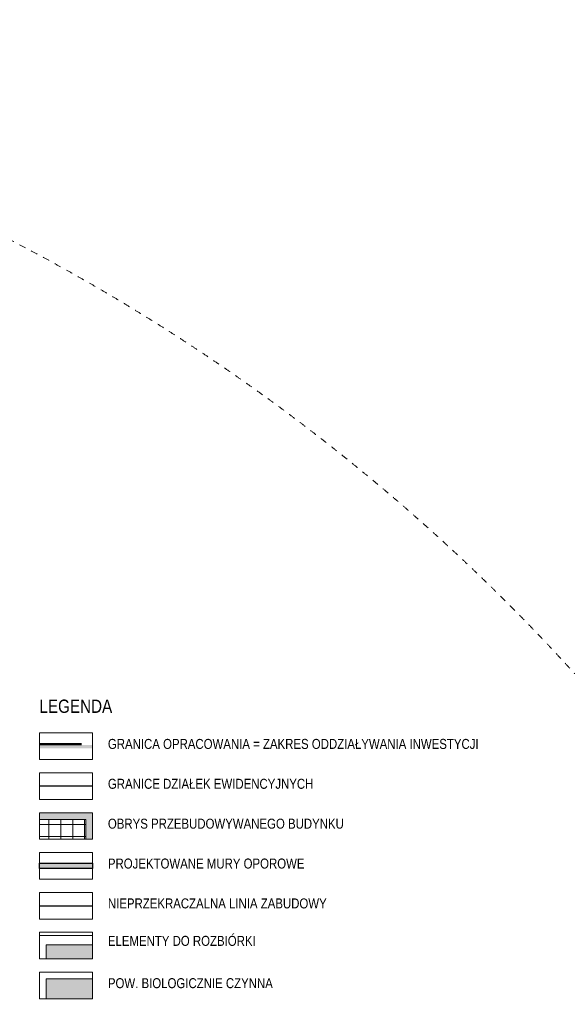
# Model space of a CAD drawing. Header units: millimetres. Extents: x -1155795 to 240441, y -422828 to 463730.
# Tile 65 of 66: x 158017 to 199229, y 63224 to 137304. Entities that reach past the tile are written whole.
import ezdxf

# ---------------------------------------------------------------- set-up
doc = ezdxf.new("R2010")
doc.units = ezdxf.units.MM
doc.header["$MEASUREMENT"] = 0
doc.linetypes.add('Dashed 1_500', pattern=[1000, 500, -500])
doc.linetypes.add('Long Dashed', pattern=[5291.666508, 3174.999952, -2116.666555])
for name, color, linetype, lineweight in [('0_Nr_pióra__1', 7, 'Continuous', 13), ('Nowe_0_Nr_pióra__1', 7, 'Continuous', 13), ('Nowe_0_Nr_pióra__27', 7, 'Continuous', 25), ('Nowe_0_Nr_pióra__38', 30, 'Continuous', 13), ('Nowe_0_Nr_pióra__60', 230, 'Continuous', 13), ('Nowe_2D Drafting - General_Nr_pióra__1', 7, 'Continuous', 13), ('Nowe_2D Drafting - General_Nr_pióra__22', 7, 'Continuous', 25), ('Nowe_2D Drafting - General_Nr_pióra__38', 30, 'Continuous', 13), ('Nowe_2D Drafting - General_Nr_pióra__60', 230, 'Continuous', 13)]:
    doc.layers.add(name, color=color, linetype=linetype, lineweight=lineweight)
for name, color, linetype, lineweight, true_color in [('0_Nr_pióra__99', 7, 'Continuous', 0, 0xaad2ff), ('Nowe_2D Drafting - General_Nr_pióra__101', 7, 'Continuous', 13, 0x4c4c4c), ('Nowe_2D Drafting - General_Nr_pióra__78', 7, 'Continuous', 13, 0x00bb5e), ('Nowe_2D Drafting - General_Nr_pióra__81', 7, 'Continuous', 13, 0x4c4c4c)]:
    doc.layers.add(name, color=color, linetype=linetype, lineweight=lineweight, true_color=true_color)
doc.styles.add('STYL_AUTOMATYCZNY_12', font='Arial Narrow.ttf')
doc.linetypes.add('nieprzekraczalna linia zabudowy', pattern='A,0,[3,-2. PZT (5)1.Shx,S=39.68254,R=0,X=0,Y=0.425],-5000,0', length=5000)
doc.linetypes.add('X (1_500)', pattern='A,0,[1,-2. PZT (5)1.Shx,S=19.84127,R=0,X=0,Y=0],-2500,0', length=2500)

msp = doc.modelspace()

# ---------------------------------------------------------------- hatches: boundary and pattern name
at = {"layer": 'Nowe_2D Drafting - General_Nr_pióra__1', "linetype": 'Continuous', "lineweight": 0, "true_color": 0x000000}
msp.add_hatch(color=178, dxfattribs=at).paths.add_polyline_path([(163505, 77641), (163505, 75641), (163005, 75641), (163005, 77141), (159505, 77141), (159505, 77641)])
at = {"layer": 'Nowe_2D Drafting - General_Nr_pióra__101', "linetype": 'Continuous', "lineweight": 0, "true_color": 0x131313}
msp.add_hatch(color=168, dxfattribs=at).paths.add_polyline_path([(159505, 73841), (163505, 73841), (163505, 73441), (159505, 73441)])
at = {"layer": 'Nowe_2D Drafting - General_Nr_pióra__38', "linetype": 'Continuous', "lineweight": 0, "true_color": 0x3f2000}
msp.add_hatch(color=38, dxfattribs=at).paths.add_polyline_path([(160005, 67691), (163505, 67691), (163505, 66641), (160005, 66641)])
at = {"layer": 'Nowe_2D Drafting - General_Nr_pióra__60', "linetype": 'Continuous', "lineweight": 0, "true_color": 0x7f0040}
msp.add_hatch(color=236, dxfattribs=at).paths.add_polyline_path([(163505, 82741), (159505, 82741), (159505, 82491), (163505, 82491)])
at = {"layer": 'Nowe_2D Drafting - General_Nr_pióra__78', "linetype": 'Continuous', "lineweight": 0, "true_color": 0x002e17}
msp.add_hatch(color=158, dxfattribs=at).paths.add_polyline_path([(160005, 65141), (160005, 63641), (163505, 63641), (163505, 65141)])
at = {"layer": 'Nowe_2D Drafting - General_Nr_pióra__81', "linetype": 'Continuous', "lineweight": 13, "true_color": 0x4c4c4c}
h = msp.add_hatch(dxfattribs=at)
h.set_pattern_fill('Grid_90x90', color=59, style=0, pattern_type=2)
h.set_pattern_definition([(0, (161105.9, 76741.1), (0, 900), []), (90, (161105.9, 76741.1), (-900, 0), [])])
h.paths.add_polyline_path([(163005, 77141), (163005, 75641), (159505, 75641), (159505, 77141)])

# ---------------------------------------------------------------- linework, layer by layer
at = {"layer": '0_Nr_pióra__99', "color": 141, "linetype": 'Dashed 1_500', "lineweight": 0, "true_color": 0xaad2ff}
msp.add_circle((88699, -12696), 150000, dxfattribs=at)
at = {"layer": 'Nowe_0_Nr_pióra__1', "color": 7, "linetype": 'Continuous', "lineweight": 13, "flags": 128}
for points in [[(159505, 83641), (163505, 83641), (163505, 81641), (159505, 81641)], [(159505, 80641), (163505, 80641), (163505, 78641), (159505, 78641)], [(159505, 77641), (163505, 77641), (163505, 75641), (159505, 75641)], [(159505, 74641), (163505, 74641), (163505, 72641), (159505, 72641)], [(159505, 71641), (163505, 71641), (163505, 69641), (159505, 69641)], [(159505, 68641), (163505, 68641), (163505, 66641), (159505, 66641)], [(159505, 65641), (163505, 65641), (163505, 63641), (159505, 63641)]]:
    msp.add_lwpolyline(points, close=True, dxfattribs=at)
at = {"layer": 'Nowe_0_Nr_pióra__27', "color": 7, "linetype": 'nieprzekraczalna linia zabudowy', "lineweight": 25}
msp.add_line((159505, 70641), (163505, 70641), dxfattribs=at)
at = {"layer": 'Nowe_0_Nr_pióra__27', "color": 7, "linetype": 'Continuous', "lineweight": 25}
msp.add_lwpolyline([(163505, 79641), (159505, 79641)], dxfattribs=at)
at = {"layer": 'Nowe_0_Nr_pióra__38', "color": 30, "linetype": 'X (1_500)', "lineweight": 13}
msp.add_lwpolyline([(159505, 68391), (163505, 68391)], dxfattribs=at)
at = {"layer": 'Nowe_0_Nr_pióra__60', "color": 230, "linetype": 'Long Dashed', "lineweight": 13}
for points in [[(159505, 82841), (163505, 82841)], [(159505, 82791), (163505, 82791)], [(159505, 82741), (163505, 82741)]]:
    msp.add_lwpolyline(points, dxfattribs=at)
at = {"layer": 'Nowe_2D Drafting - General_Nr_pióra__1', "color": 7, "linetype": 'Continuous', "lineweight": 13, "flags": 128}
msp.add_lwpolyline([(163505, 77641), (163505, 75641), (163005, 75641), (163005, 77141), (159505, 77141), (159505, 77641)], close=True, dxfattribs=at)
at = {"layer": 'Nowe_2D Drafting - General_Nr_pióra__101', "color": 59, "linetype": 'Continuous', "lineweight": 13, "true_color": 0x4c4c4c, "flags": 128}
msp.add_lwpolyline([(160005, 65141), (160005, 63641), (163505, 63641), (163505, 65141)], close=True, dxfattribs=at)
at = {"layer": 'Nowe_2D Drafting - General_Nr_pióra__22', "color": 7, "linetype": 'Continuous', "lineweight": 25, "flags": 128}
msp.add_lwpolyline([(159505, 73841), (163505, 73841), (163505, 73441), (159505, 73441)], close=True, dxfattribs=at)
at = {"layer": 'Nowe_2D Drafting - General_Nr_pióra__38', "color": 30, "linetype": 'X (1_500)', "lineweight": 13, "flags": 128}
msp.add_lwpolyline([(160005, 67691), (163505, 67691), (163505, 66641), (160005, 66641)], close=True, dxfattribs=at)

# ---------------------------------------------------------------- texts
at = {"layer": '0_Nr_pióra__1', "color": 7, "linetype": 'Continuous', "lineweight": 13, "insert": (159505, 86150), "char_height": 1000, "attachment_point": 1, "style": 'STYL_AUTOMATYCZNY_12'}
msp.add_mtext('\\A1;{\\pql;\\fArial Narrow|b0|i0|c0|p0;\\W1.000000;LEGENDA}', dxfattribs=at)
at = {"layer": 'Nowe_0_Nr_pióra__1', "color": 7, "linetype": 'Continuous', "lineweight": 13, "char_height": 750, "attachment_point": 1, "style": 'STYL_AUTOMATYCZNY_12'}
for s, insert in [('\\A1;{\\pql;\\fArial Narrow|b0|i0|c0|p0;\\W1.000000;GRANICA OPRACOWANIA = ZAKRES ODDZIAŁYWANIA INWESTYCJI}', (164655, 83190)), ('\\A1;{\\pql;\\fArial Narrow|b0|i0|c0|p0;\\W1.000000;GRANICE DZIAŁEK EWIDENCYJNYCH}', (164655, 80190)), ('\\A1;{\\pql;\\fArial Narrow|b0|i0|c0|p0;\\W1.000000;OBRYS PRZEBUDOWYWANEGO BUDYNKU}', (164655, 77190)), ('\\A1;{\\pql;\\fArial Narrow|b0|i0|c0|p0;\\W1.000000;PROJEKTOWANE MURY OPOROWE}', (164655, 74190)), ('\\A1;{\\pql;\\fArial Narrow|b0|i0|c0|p0;\\W1.000000;NIEPRZEKRACZALNA LINIA ZABUDOWY}', (164655, 71190)), ('\\A1;{\\pql;\\fArial Narrow|b0|i0|c0|p0;\\W1.000000;ELEMENTY DO ROZBIÓRKI}', (164655, 68373)), ('\\A1;{\\pql;\\fArial Narrow|b0|i0|c0|p0;\\W1.000000;POW. BIOLOGICZNIE CZYNNA}', (164655, 65190))]:
    msp.add_mtext(s, dxfattribs=dict(at, insert=insert))

doc.saveas('drawing.dxf')
